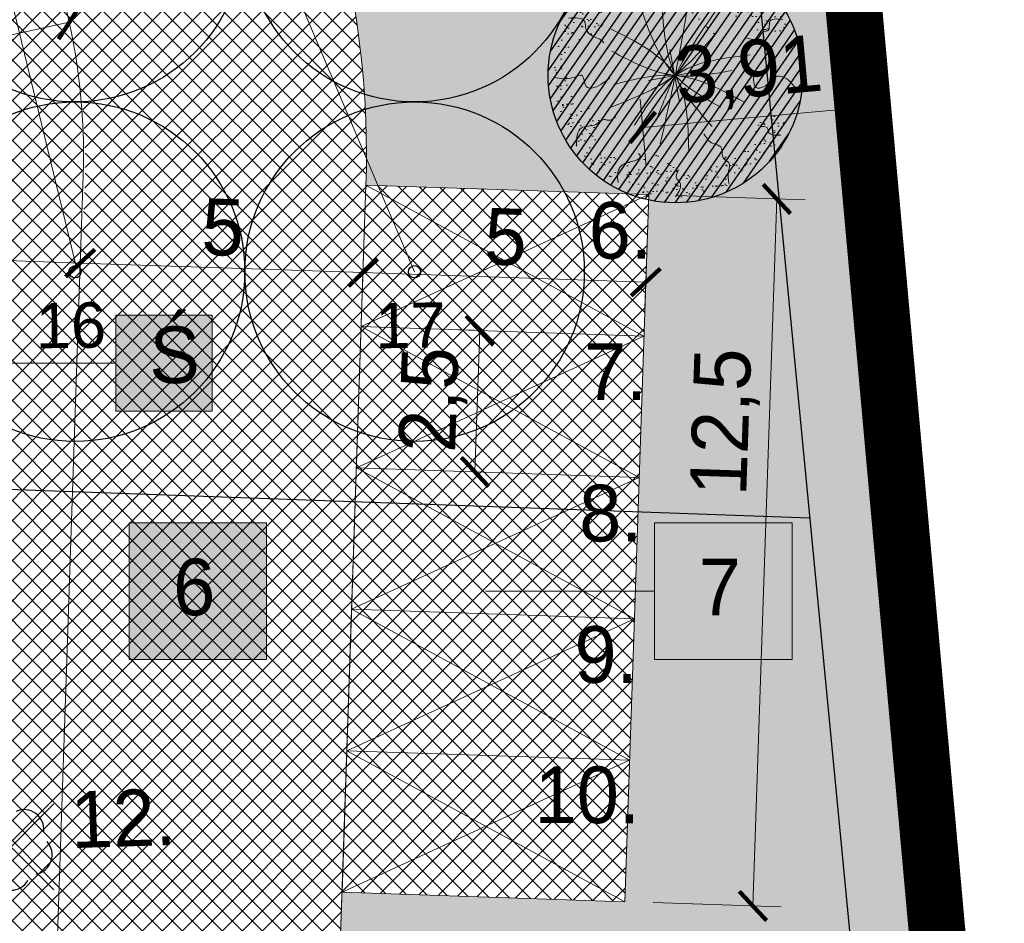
# Model space of a CAD drawing. Extents: x 40810 to 6568062, y -66833 to 5647073.
# Tile 25 of 35: x 6567818 to 6567835, y 5646965 to 5646981. Entities that reach past the tile are written whole.
import ezdxf

# ---------------------------------------------------------------- set-up
doc = ezdxf.new("R2010")
doc.units = 0
doc.header["$MEASUREMENT"] = 0
for name, pattern in [('DGN_STYLE_2191', [1, -0.25, 0.5, -0.25]), ('KTJZ01_05', [2, 1.5, -0.5]), ('PZAG_03_05', [9, 4.5, 4.5])]:
    doc.linetypes.add(name, pattern=pattern)
doc.layers.get('0').update_dxf_attribs({"linetype": 'CONTINUOUS'})
doc.layers.get('Defpoints').update_dxf_attribs({"linetype": 'CONTINUOUS'})
for name, color, linetype, lineweight in [('_EKO_DŹ_odwierty', 4, 'CONTINUOUS', 25), ('_Eko_DŹ_odwierty_obszar', 4, 'CONTINUOUS', 25), ('_EKO_DŹ_odwierty_OPIS', 3, 'CONTINUOUS', 15), ('_EKO_DŹ_poziomy', 3, 'CONTINUOUS', 20), ('A_wymiarowanie', 176, 'CONTINUOUS', 9), ('l.widokowa', 140, 'CONTINUOUS', 15), ('szraf1', 8, 'CONTINUOUS', 5), ('wymiarowanie', 176, 'CONTINUOUS', 9)]:
    doc.layers.add(name, color=color, linetype=linetype, lineweight=lineweight)
for name, color, linetype in [('BDOT1', 7, 'CONTINUOUS'), ('EWID', 7, 'CONTINUOUS'), ('P-hatch-taras-zielony', 65, 'CONTINUOUS'), ('PZAG', 7, 'CONTINUOUS'), ('Z-zielen', 62, 'CONTINUOUS'), ('Z-zielen-drzewa', 62, 'CONTINUOUS')]:
    doc.layers.add(name, color=color, linetype=linetype)
doc.layers.add('P-hatch-zielen', color=7, linetype='CONTINUOUS', true_color=0x849724)
doc.styles.add('Arial_1', font='arial.ttf')
doc.styles.get("Standard").update_dxf_attribs({"font": 'GOTHIC.TTF'})
doc.dimstyles.new('Skala 1-50', dxfattribs={"dimtxt": 1, "dimasz": 0.5, "dimexe": 0.5, "dimexo": 0.5, "dimgap": 0.2, "dimtad": 1, "dimtxsty": 'Standard', "dimblk": 'ARCHTICK', "dimcen": 0.5, "dimclrd": 256, "dimclre": 256, "dimadec": 0, "dimazin": 0, "dimtfac": 1, "dimtdec": 1, "dimtmove": 1, "dimatfit": 3, "dimldrblk": 'ARCHTICK', "dimfxl": 1, "dimlwd": -1, "dimlwe": -1, "dimarcsym": 0})
pattern_1 = [(45, (0, 0), (-0.1767766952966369, 0.1767766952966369), []), (135, (0, 0), (-0.1767766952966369, -0.1767766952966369), [])]

# ---------------------------------------------------------------- blocks, each defined once
blk = doc.blocks.new('OBOP02_1')
at = {"layer": 'BDOT1', "color": 7, "linetype": 'Continuous'}
blk.add_circle((4.536559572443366e-09, -2.65572452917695e-09), 0.01, dxfattribs=at)
for centre, radius, start, end in [((-0.4702281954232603, 0.6472135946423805), 0.6999999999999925, 66, 186), ((0.4702282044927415, 0.6472135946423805), 0.6999999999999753, 354.0000000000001, 114), ((-0.7608452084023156, -0.2472135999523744), 0.6999999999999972, 138, 258.0000000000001), ((0.7608452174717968, -0.2472135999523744), 0.6999999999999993, 282, 42.00000000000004), ((4.536559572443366e-09, -0.8000000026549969), 0.6999999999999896, 210, 330.0000000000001)]:
    blk.add_arc(centre, radius, start, end, dxfattribs=at)
blk = doc.blocks.new('_ArchTick')
at = {"color": 0, "linetype": 'ByBlock', "const_width": 0.15}
blk.add_lwpolyline([(-0.5, -0.5), (0.5, 0.5)], dxfattribs=at)
blk = doc.blocks.new('*D208')
at = {"layer": 'Defpoints', "color": 0}
for p in [(6567832.650685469, 5646979.199637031), (6567832.757763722, 5646978.011314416), (6567828.863972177, 5646977.660449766)]:
    blk.add_point(p, dxfattribs=at)
at = {"layer": 'wymiarowanie'}
for p, q in [((6567832.712891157, 5646978.509296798), (6567832.605812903, 5646979.697619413)), ((6567828.819099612, 5646978.158432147), (6567828.712021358, 5646979.346754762)), ((6567828.756893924, 5646978.848772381), (6567832.650685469, 5646979.199637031))]:
    blk.add_line(p, q, dxfattribs=at)
at = {"layer": 'wymiarowanie', "linetype": 'Continuous', "xscale": 0.5, "yscale": 0.5, "zscale": 0.5}
for p, rotation in [((6567832.650685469, 5646979.199637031), 5.148944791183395), ((6567828.756893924, 5646978.848772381), 185.1489447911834)]:
    blk.add_blockref('_ArchTick', p, dxfattribs=dict(at, rotation=rotation))
at = {"layer": 'wymiarowanie', "color": 0, "linetype": 'Continuous', "insert": (6567830.634592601, 5646979.792133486), "char_height": 1, "attachment_point": 5, "rotation": 5.1489447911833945}
blk.add_mtext('3,91', dxfattribs=at)
blk = doc.blocks.new('*D232')
at = {"layer": 'Defpoints', "color": 0}
for p in [(6567813.464604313, 5646966.083186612), (6567823.458762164, 5646965.745685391), (6567823.35104525, 5646962.555949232)]:
    blk.add_point(p, dxfattribs=at)
at = {"layer": 'wymiarowanie'}
for p, q in [((6567813.447729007, 5646965.583471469), (6567813.340012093, 5646962.393735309)), ((6567823.441886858, 5646965.245970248), (6567823.334169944, 5646962.056234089)), ((6567813.356887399, 5646962.893450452), (6567823.35104525, 5646962.555949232))]:
    blk.add_line(p, q, dxfattribs=at)
at = {"layer": 'wymiarowanie', "linetype": 'Continuous', "xscale": 0.5, "yscale": 0.5, "zscale": 0.5}
for p, rotation in [((6567813.356887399, 5646962.893450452), 178.0658650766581), ((6567823.35104525, 5646962.555949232), 358.0658650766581)]:
    blk.add_blockref('_ArchTick', p, dxfattribs=dict(at, rotation=rotation))
at = {"layer": 'wymiarowanie', "color": 0, "linetype": 'Continuous', "insert": (6567818.378440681, 5646963.449439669), "char_height": 1, "attachment_point": 5, "rotation": 358.0658650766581}
blk.add_mtext('10', dxfattribs=at)
blk = doc.blocks.new('*D245')
at = {"layer": 'Defpoints', "color": 0}
for p in [(6567823.814606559, 5646976.283025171), (6567823.782444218, 5646975.330627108), (6567828.779595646, 5646975.16187405)]:
    blk.add_point(p, dxfattribs=at)
at = {"layer": 'wymiarowanie'}
for p, q in [((6567823.799319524, 5646975.830342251), (6567823.831481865, 5646976.782740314)), ((6567828.796470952, 5646975.661589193), (6567828.828633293, 5646976.613987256)), ((6567828.811757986, 5646976.114272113), (6567823.814606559, 5646976.283025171))]:
    blk.add_line(p, q, dxfattribs=at)
at = {"layer": 'wymiarowanie', "linetype": 'Continuous', "xscale": 0.5, "yscale": 0.5, "zscale": 0.5}
for p, rotation in [((6567823.814606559, 5646976.283025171), 178.0658650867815), ((6567828.811757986, 5646976.114272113), 358.0658650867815)]:
    blk.add_blockref('_ArchTick', p, dxfattribs=dict(at, rotation=rotation))
at = {"layer": 'wymiarowanie', "color": 0, "linetype": 'Continuous', "insert": (6567826.337232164, 5646976.910819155), "char_height": 1, "attachment_point": 5, "rotation": 358.0658650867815}
blk.add_mtext('5', dxfattribs=at)
blk = doc.blocks.new('*D246')
at = {"layer": 'Defpoints', "color": 0}
for p in [(6567818.817455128, 5646976.451778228), (6567823.782444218, 5646975.330627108), (6567818.75398675, 5646974.572339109)]:
    blk.add_point(p, dxfattribs=at)
at = {"layer": 'wymiarowanie'}
for p, q in [((6567818.770862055, 5646975.072054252), (6567818.834330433, 5646976.951493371)), ((6567823.799319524, 5646975.830342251), (6567823.831481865, 5646976.782740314)), ((6567823.814606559, 5646976.283025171), (6567818.817455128, 5646976.451778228))]:
    blk.add_line(p, q, dxfattribs=at)
at = {"layer": 'wymiarowanie', "linetype": 'Continuous', "xscale": 0.5, "yscale": 0.5, "zscale": 0.5}
for p, rotation in [((6567818.817455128, 5646976.451778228), 178.0658650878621), ((6567823.814606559, 5646976.283025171), 358.0658650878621)]:
    blk.add_blockref('_ArchTick', p, dxfattribs=dict(at, rotation=rotation))
at = {"layer": 'wymiarowanie', "color": 0, "linetype": 'Continuous', "insert": (6567821.340080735, 5646977.079572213), "char_height": 1, "attachment_point": 5, "rotation": 358.0658650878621}
blk.add_mtext('5', dxfattribs=at)
blk = doc.blocks.new('*D247')
at = {"layer": 'Defpoints', "color": 0}
for p in [(6567817.318309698, 5646976.502404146), (6567818.75398675, 5646974.572339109), (6567817.246162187, 5646974.365956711)]:
    blk.add_point(p, dxfattribs=at)
at = {"layer": 'wymiarowanie'}
for p, q in [((6567817.263037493, 5646974.865671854), (6567817.335185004, 5646977.002119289)), ((6567818.770862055, 5646975.072054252), (6567818.834330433, 5646976.951493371)), ((6567818.817455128, 5646976.451778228), (6567817.318309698, 5646976.502404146))]:
    blk.add_line(p, q, dxfattribs=at)
at = {"layer": 'wymiarowanie', "linetype": 'Continuous', "xscale": 0.5, "yscale": 0.5, "zscale": 0.5}
for p, rotation in [((6567817.318309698, 5646976.502404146), 178.0658650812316), ((6567818.817455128, 5646976.451778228), 358.0658650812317)]:
    blk.add_blockref('_ArchTick', p, dxfattribs=dict(at, rotation=rotation))
at = {"layer": 'wymiarowanie', "color": 0, "linetype": 'Continuous', "insert": (6567816.266811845, 5646977.296809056), "char_height": 1, "attachment_point": 5, "rotation": 358.06586508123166}
blk.add_mtext('1,5', dxfattribs=at)
blk = doc.blocks.new('*D276')
at = {"layer": 'Defpoints', "color": 0}
for p in [(6567818.62497597, 5646980.705480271), (6567807.875936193, 5646978.369213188)]:
    blk.add_point(p, dxfattribs=at)
at = {"layer": 'wymiarowanie'}
blk.add_line((6567815.3576824, 5646979.995345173), (6567818.62497597, 5646980.705480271), dxfattribs=at)
at = {"layer": 'wymiarowanie', "linetype": 'Continuous', "xscale": 0.5, "yscale": 0.5, "zscale": 0.5, "rotation": 12.26232707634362}
blk.add_blockref('_ArchTick', (6567818.62497597, 5646980.705480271), dxfattribs=at)
at = {"layer": 'wymiarowanie', "color": 0, "linetype": 'Continuous', "insert": (6567816.354064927, 5646980.928248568), "char_height": 1, "attachment_point": 5, "rotation": 12.262327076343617}
blk.add_mtext('R11', dxfattribs=at)
blk = doc.blocks.new('*D298')
at = {"layer": 'Defpoints', "color": 0}
for p in [(6567828.863972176, 5646977.660449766), (6567828.442089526, 5646965.167571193), (6567830.706025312, 5646965.091118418)]:
    blk.add_point(p, dxfattribs=at)
at = {"layer": 'wymiarowanie'}
for p, q in [((6567829.363687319, 5646977.643574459), (6567831.627623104, 5646977.567121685)), ((6567831.127907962, 5646977.583996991), (6567830.706025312, 5646965.091118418)), ((6567828.941804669, 5646965.150695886), (6567831.205740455, 5646965.074243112))]:
    blk.add_line(p, q, dxfattribs=at)
at = {"layer": 'wymiarowanie', "linetype": 'Continuous', "xscale": 0.5, "yscale": 0.5, "zscale": 0.5}
for p, rotation in [((6567831.127907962, 5646977.583996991), 88.06586506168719), ((6567830.706025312, 5646965.091118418), 268.0658650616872)]:
    blk.add_blockref('_ArchTick', p, dxfattribs=dict(at, rotation=rotation))
at = {"layer": 'wymiarowanie', "color": 0, "linetype": 'Continuous', "insert": (6567830.223312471, 5646973.642141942), "char_height": 1, "attachment_point": 5, "rotation": 88.06586506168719}
blk.add_mtext('12,5', dxfattribs=at)
blk = doc.blocks.new('*D305')
at = {"layer": 'Defpoints', "color": 0}
for p in [(6567826.281019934, 5646975.246250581), (6567825.79371029, 5646972.761281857), (6567826.196643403, 5646972.747674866)]:
    blk.add_point(p, dxfattribs=at)
at = {"layer": 'wymiarowanie'}
for p, q in [((6567825.781304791, 5646975.263125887), (6567825.378371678, 5646975.276732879)), ((6567825.878086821, 5646975.259857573), (6567825.79371029, 5646972.761281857)), ((6567825.69692826, 5646972.764550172), (6567825.293995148, 5646972.778157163))]:
    blk.add_line(p, q, dxfattribs=at)
at = {"layer": 'wymiarowanie', "linetype": 'Continuous', "xscale": 0.5, "yscale": 0.5, "zscale": 0.5}
for p, rotation in [((6567825.878086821, 5646975.259857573), 88.06586504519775), ((6567825.79371029, 5646972.761281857), 268.0658650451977)]:
    blk.add_blockref('_ArchTick', p, dxfattribs=dict(at, rotation=rotation))
at = {"layer": 'wymiarowanie', "color": 0, "linetype": 'Continuous', "insert": (6567825.065297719, 5646974.036592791), "char_height": 1, "attachment_point": 5, "rotation": 88.06586504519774}
blk.add_mtext('2,5', dxfattribs=at)
blk = doc.blocks.new('A$C6C6A0645')
at = {"layer": 'P-hatch-taras-zielony', "lineweight": 5}
h = blk.add_hatch(dxfattribs=at)
h.set_pattern_fill('AR-SAND', color=129, scale=0.005211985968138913, angle=-78.11946695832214, style=0)
h.set_pattern_definition([(319.3805330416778, (-238.6443200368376, 102.3054320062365), (0.2479005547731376, 0.06067476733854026), [0, -0.2012243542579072, 0, -0.2250535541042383, 0, -0.2151247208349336]), (289.3805330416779, (-238.6443200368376, 102.3054320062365), (0.4138390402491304, -0.1523567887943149), [0, -0.1085552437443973, 0, -0.1813666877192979, 0, -0.06950183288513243]), (249.3805330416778, (-238.6778427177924, 102.4647768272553), (0.08560653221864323, -0.4032787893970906), [0, -0.0661922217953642, 0, -0.2382919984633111, 0, -0.3111034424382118]), (239.3805330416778, (-238.6778427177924, 102.4647768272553), (0.1956311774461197, -0.3655194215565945), [0, -0.0330961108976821, 0, -0.1562136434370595, 0, -0.1787189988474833])])
edge = h.paths.add_edge_path()
edge.add_spline(control_points=[(4.344609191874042, 2.29854024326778), (4.239852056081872, 2.299579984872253), (4.135094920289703, 2.300619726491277), (4.007555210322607, 2.265408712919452)], knot_values=[0, 0, 0, 0, 0.200901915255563, 0.200901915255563, 0.200901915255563, 0.200901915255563], degree=3, periodic=0)
edge.add_spline(control_points=[(4.007555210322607, 2.265408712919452), (3.990323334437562, 2.211900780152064), (3.902117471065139, 1.955435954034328), (3.857649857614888, 1.664367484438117), (3.389467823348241, 1.501675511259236), (3.544837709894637, 1.217970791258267), (3.397926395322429, 1.00621705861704), (3.254534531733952, 0.8968923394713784), (3.206195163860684, 0.866667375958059)], knot_values=[2.339544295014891, 2.339544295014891, 2.339544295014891, 2.339544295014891, 2.415302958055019, 2.701715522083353, 2.916319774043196, 2.98729484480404, 3.189753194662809, 3.286634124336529, 3.286634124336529, 3.286634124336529, 3.286634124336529], degree=3, periodic=0)
edge.add_spline(control_points=[(3.206195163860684, 0.866667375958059), (3.244670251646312, 0.8505992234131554), (3.332221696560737, 0.841808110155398), (3.359790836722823, 0.6868656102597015), (3.581782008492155, 0.8117058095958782), (3.606123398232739, 0.638193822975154), (3.62115894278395, 0.5310164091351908)], knot_values=[0, 0, 0, 0, 0.07398957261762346, 0.1244443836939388, 0.2101415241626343, 0.3486032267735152, 0.3486032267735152, 0.3486032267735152, 0.3486032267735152], degree=3, periodic=0)
edge.add_arc((2.172421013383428, 2.155803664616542), 2.17687280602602, 311.7217208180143, 3.759555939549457)
edge = h.paths.add_edge_path()
edge.add_spline(control_points=[(3.62115894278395, 0.5310164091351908), (3.606123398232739, 0.638193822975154), (3.581782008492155, 0.8117058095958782), (3.359790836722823, 0.6868656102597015), (3.332221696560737, 0.841808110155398), (3.244670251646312, 0.8505992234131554), (3.206195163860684, 0.866667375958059)], knot_values=[0, 0, 0, 0, 0.1384617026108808, 0.2241588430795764, 0.2746136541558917, 0.3486032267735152, 0.3486032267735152, 0.3486032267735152, 0.3486032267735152], degree=3, periodic=0)
edge.add_spline(control_points=[(3.206195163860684, 0.866667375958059), (3.102421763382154, 0.8017813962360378), (2.819681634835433, 0.6986057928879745), (2.521411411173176, 0.6628694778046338), (2.348075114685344, 0.5936557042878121)], knot_values=[3.286634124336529, 3.286634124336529, 3.286634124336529, 3.286634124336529, 3.494614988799, 3.808546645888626, 3.808546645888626, 3.808546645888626, 3.808546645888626], degree=3, periodic=0)
edge.add_spline(control_points=[(2.348075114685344, 0.593655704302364), (2.385904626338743, 0.5401912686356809), (2.488663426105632, 0.4539958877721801), (2.617950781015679, 0.4051685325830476), (2.642215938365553, 0.1977856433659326), (2.544941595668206, 0.083040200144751), (2.474543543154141, -1.797525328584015e-06)], knot_values=[0, 0, 0, 0, 0.1059121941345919, 0.1660643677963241, 0.2352088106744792, 0.4163213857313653, 0.4163213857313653, 0.4163213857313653, 0.4163213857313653], degree=3, periodic=0)
edge.add_arc((2.172421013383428, 2.155803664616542), 2.17687280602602, 277.9776847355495, 281.8805330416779)
edge.add_arc((2.172421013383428, 2.155803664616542), 2.17687280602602, 281.8805330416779, 311.7217208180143)
edge = h.paths.add_edge_path()
edge.add_spline(control_points=[(2.474543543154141, -1.797525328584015e-06), (2.544941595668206, 0.083040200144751), (2.642215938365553, 0.1977856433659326), (2.617950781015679, 0.4051685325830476), (2.488663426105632, 0.4539958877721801), (2.385904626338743, 0.5401912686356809), (2.348075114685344, 0.593655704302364)], knot_values=[0, 0, 0, 0, 0.1811125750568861, 0.2502570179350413, 0.3104091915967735, 0.4163213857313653, 0.4163213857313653, 0.4163213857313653, 0.4163213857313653], degree=3, periodic=0)
edge.add_spline(control_points=[(2.348075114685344, 0.5936557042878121), (2.32882449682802, 0.5859688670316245), (2.188643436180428, 0.5254727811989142), (1.975819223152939, 0.3725573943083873), (1.672758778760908, 0.5380361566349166), (1.417404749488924, 0.4748820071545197), (1.114230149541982, 0.5836629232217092), (1.0859333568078, 0.8247965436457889), (1.015688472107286, 0.9601815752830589), (0.9996707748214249, 0.9856008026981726)], knot_values=[3.808546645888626, 3.808546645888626, 3.808546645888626, 3.808546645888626, 3.843411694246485, 4.063422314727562, 4.209397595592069, 4.38226876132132, 4.507522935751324, 4.708265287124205, 4.758263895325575, 4.758263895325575, 4.758263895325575, 4.758263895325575], degree=3, periodic=0)
edge.add_spline(control_points=[(0.9996707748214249, 0.9856008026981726), (0.9742235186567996, 0.9753467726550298), (0.9176547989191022, 0.9430040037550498), (0.9120265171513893, 0.8002119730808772), (0.7032821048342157, 0.8205952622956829), (0.5892920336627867, 0.7708249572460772), (0.5188120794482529, 0.7400520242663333)], knot_values=[0, 0, 0, 0, 0.04391697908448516, 0.1088246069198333, 0.1938589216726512, 0.331601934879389, 0.331601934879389, 0.331601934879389, 0.331601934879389], degree=3, periodic=0)
edge.add_arc((2.172421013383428, 2.155803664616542), 2.17687280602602, 220.5687720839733, 277.9776847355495)
edge = h.paths.add_edge_path()
edge.add_spline(control_points=[(0.5188120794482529, 0.7400520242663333), (0.5892920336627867, 0.7708249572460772), (0.7032821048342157, 0.8205952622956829), (0.9120265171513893, 0.8002119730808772), (0.9176547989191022, 0.9430040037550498), (0.9742235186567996, 0.9753467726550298), (0.9996707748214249, 0.9856008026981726)], knot_values=[0, 0, 0, 0, 0.1377430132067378, 0.2227773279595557, 0.2876849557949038, 0.331601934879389, 0.331601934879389, 0.331601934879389, 0.331601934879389], degree=3, periodic=0)
edge.add_spline(control_points=[(0.9996707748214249, 0.9856008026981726), (0.9522939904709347, 1.060785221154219), (0.8401889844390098, 1.166715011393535), (0.4258883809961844, 1.22098185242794), (0.5541829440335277, 1.795720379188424), (0.7973674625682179, 2.150314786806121), (0.6487057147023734, 2.298346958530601), (0.6047653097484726, 2.378675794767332), (0.5927916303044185, 2.405354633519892)], knot_values=[4.758263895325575, 4.758263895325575, 4.758263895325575, 4.758263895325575, 4.90614865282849, 5.013450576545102, 5.410854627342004, 5.57422102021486, 5.679343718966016, 5.729666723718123, 5.729666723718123, 5.729666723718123, 5.729666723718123], degree=3, periodic=0)
edge.add_spline(control_points=[(0.5927916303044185, 2.405354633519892), (0.5279954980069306, 2.419452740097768), (0.4049234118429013, 2.804828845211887), (0.1760691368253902, 2.721808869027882), (0.05948458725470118, 2.679516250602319)], knot_values=[0, 0, 0, 0, 0.1786739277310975, 0.3642147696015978, 0.3642147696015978, 0.3642147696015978, 0.3642147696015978], degree=3, periodic=0)
edge.add_arc((2.172421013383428, 2.155803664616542), 2.17687280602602, 166.0792107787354, 220.5687720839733)
edge = h.paths.add_edge_path()
edge.add_spline(control_points=[(0.05948458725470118, 2.679516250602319), (0.1760691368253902, 2.721808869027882), (0.4049234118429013, 2.804828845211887), (0.5279954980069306, 2.419452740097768), (0.5927916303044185, 2.405354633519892)], knot_values=[0, 0, 0, 0, 0.1855408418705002, 0.3642147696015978, 0.3642147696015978, 0.3642147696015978, 0.3642147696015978], degree=3, periodic=0)
edge.add_spline(control_points=[(0.5927916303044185, 2.405354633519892), (0.5475404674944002, 2.506179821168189), (0.520392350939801, 2.735122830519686), (0.441939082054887, 3.030537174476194), (0.5960681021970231, 3.267545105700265), (0.7955748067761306, 3.256964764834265), (0.9753814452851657, 3.238068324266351), (1.050632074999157, 3.259132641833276)], knot_values=[5.729666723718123, 5.729666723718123, 5.729666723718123, 5.729666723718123, 5.919848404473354, 6.123889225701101, 6.239569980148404, 6.332677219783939, 6.468282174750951, 6.468282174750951, 6.468282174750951, 6.468282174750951], degree=3, periodic=0)
edge.add_spline(control_points=[(1.050632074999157, 3.259132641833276), (1.025965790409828, 3.280392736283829), (0.9168468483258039, 3.340718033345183), (0.8898117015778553, 3.651706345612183), (0.6468690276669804, 3.594827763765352), (0.511674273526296, 3.563175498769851)], knot_values=[0, 0, 0, 0, 0.05586705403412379, 0.2107448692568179, 0.4050750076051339, 0.4050750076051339, 0.4050750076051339, 0.4050750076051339], degree=3, periodic=0)
edge.add_arc((2.172421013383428, 2.155803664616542), 2.17687280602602, 139.7209533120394, 166.0792107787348)
edge = h.paths.add_edge_path()
edge.add_spline(control_points=[(1.050632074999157, 3.259132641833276), (1.093099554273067, 3.271020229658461), (1.15452384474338, 3.312936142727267), (1.148685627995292, 3.428868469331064), (1.279244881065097, 3.534028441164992), (1.217834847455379, 3.708823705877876), (1.294213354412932, 3.789966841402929), (1.390235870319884, 3.89197941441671), (1.507700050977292, 3.967194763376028), (1.640013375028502, 4.023090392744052)], knot_values=[6.468282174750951, 6.468282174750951, 6.468282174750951, 6.468282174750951, 6.544810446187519, 6.613006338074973, 6.632622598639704, 6.825048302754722, 6.825048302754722, 6.825048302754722, 7.066964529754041, 7.066964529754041, 7.066964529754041, 7.066964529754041], degree=3, periodic=0)
edge.add_spline(control_points=[(1.640013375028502, 4.023090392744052), (1.614912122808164, 4.100765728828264), (1.610454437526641, 4.179229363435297), (1.605996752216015, 4.25769299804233)], knot_values=[0, 0, 0, 0, 0.1391398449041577, 0.1391398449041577, 0.1391398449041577, 0.1391398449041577], degree=3, periodic=0)
edge.add_arc((2.172421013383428, 2.155803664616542), 2.17687280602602, 105.0819831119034, 139.7209533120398)
edge.add_spline(control_points=[(0.511674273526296, 3.563175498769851), (0.6468690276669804, 3.594827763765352), (0.8898117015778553, 3.651706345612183), (0.9168468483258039, 3.340718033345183), (1.025965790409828, 3.280392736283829), (1.050632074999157, 3.259132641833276)], knot_values=[0, 0, 0, 0, 0.1943301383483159, 0.3492079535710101, 0.4050750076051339, 0.4050750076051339, 0.4050750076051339, 0.4050750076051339], degree=3, periodic=0)
edge = h.paths.add_edge_path()
edge.add_spline(control_points=[(2.5028215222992, 3.793813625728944), (2.503699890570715, 3.796582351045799), (2.520050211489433, 3.845408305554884), (2.577435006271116, 3.926177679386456), (2.791773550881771, 3.968090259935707), (2.737982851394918, 4.143432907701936), (2.699823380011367, 4.267822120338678)], knot_values=[0, 0, 0, 0, 0.004969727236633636, 0.08801389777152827, 0.1589231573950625, 0.3320291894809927, 0.3320291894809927, 0.3320291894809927, 0.3320291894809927], degree=3, periodic=0)
edge.add_arc((2.172421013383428, 2.155803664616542), 2.17687280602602, 75.97913453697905, 101.8805330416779)
edge.add_arc((2.172421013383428, 2.155803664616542), 2.17687280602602, 101.8805330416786, 105.081983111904)
edge.add_spline(control_points=[(1.605996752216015, 4.25769299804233), (1.610454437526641, 4.179229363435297), (1.614912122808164, 4.100765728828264), (1.640013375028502, 4.023090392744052)], knot_values=[0, 0, 0, 0, 0.1391398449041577, 0.1391398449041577, 0.1391398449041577, 0.1391398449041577], degree=3, periodic=0)
edge.add_spline(control_points=[(1.640013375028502, 4.023090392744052), (1.692114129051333, 4.045100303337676), (1.885445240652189, 4.11267102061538), (2.182437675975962, 4.161193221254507), (2.385491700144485, 3.973029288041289), (2.465107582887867, 3.845577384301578), (2.5028215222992, 3.793813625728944)], knot_values=[0.2419162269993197, 0.2419162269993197, 0.2419162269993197, 0.2419162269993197, 0.3371750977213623, 0.5804352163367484, 0.7045318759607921, 0.8060522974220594, 0.8060522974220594, 0.8060522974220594, 0.8060522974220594], degree=3, periodic=0)
edge = h.paths.add_edge_path()
edge.add_spline(control_points=[(2.5028215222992, 3.793813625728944), (2.559871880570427, 3.715509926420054), (2.704306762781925, 3.561311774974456), (3.152077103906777, 3.833307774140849), (3.174217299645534, 3.231579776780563), (3.728070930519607, 3.461884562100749), (3.615544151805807, 3.030110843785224), (3.646848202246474, 2.858711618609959)], knot_values=[0.8060522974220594, 0.8060522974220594, 0.8060522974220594, 0.8060522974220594, 0.9596235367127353, 1.167461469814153, 1.394900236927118, 1.562469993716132, 1.836610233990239, 1.836610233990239, 1.836610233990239, 1.836610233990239], degree=3, periodic=0)
edge.add_spline(control_points=[(3.646848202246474, 2.858711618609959), (3.716127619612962, 2.863654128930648), (3.806845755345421, 2.883676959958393), (3.873964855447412, 3.0771613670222), (4.015593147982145, 3.099605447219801), (4.125575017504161, 3.117034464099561)], knot_values=[0, 0, 0, 0, 0.1067282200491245, 0.1557493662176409, 0.3261141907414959, 0.3261141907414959, 0.3261141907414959, 0.3261141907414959], degree=3, periodic=0)
edge.add_arc((2.172421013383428, 2.155803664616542), 2.17687280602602, 26.20377578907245, 75.97913453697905)
edge.add_spline(control_points=[(2.699823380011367, 4.267822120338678), (2.737982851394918, 4.143432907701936), (2.791773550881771, 3.968090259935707), (2.577435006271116, 3.926177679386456), (2.520050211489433, 3.845408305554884), (2.503699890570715, 3.796582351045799), (2.5028215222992, 3.793813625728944)], knot_values=[0, 0, 0, 0, 0.1731060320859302, 0.2440152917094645, 0.3270594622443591, 0.3320291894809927, 0.3320291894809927, 0.3320291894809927, 0.3320291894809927], degree=3, periodic=0)
edge = h.paths.add_edge_path()
edge.add_spline(control_points=[(3.646848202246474, 2.858711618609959), (3.65595329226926, 2.808858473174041), (3.712418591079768, 2.67559544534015), (4.137935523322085, 2.736935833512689), (4.063967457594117, 2.440578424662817), (4.007555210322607, 2.265408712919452)], knot_values=[1.836610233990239, 1.836610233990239, 1.836610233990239, 1.836610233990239, 1.916346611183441, 2.091532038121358, 2.339544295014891, 2.339544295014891, 2.339544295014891, 2.339544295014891], degree=3, periodic=0)
edge.add_spline(control_points=[(4.007555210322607, 2.265408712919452), (4.135094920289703, 2.300619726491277), (4.239852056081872, 2.299579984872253), (4.344609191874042, 2.29854024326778)], knot_values=[0, 0, 0, 0, 0.200901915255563, 0.200901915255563, 0.200901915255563, 0.200901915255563], degree=3, periodic=0)
edge.add_arc((2.172421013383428, 2.155803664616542), 2.17687280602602, 3.759555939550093, 26.20377578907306)
edge.add_spline(control_points=[(4.125575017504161, 3.117034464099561), (4.015593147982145, 3.099605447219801), (3.873964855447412, 3.0771613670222), (3.806845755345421, 2.883676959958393), (3.716127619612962, 2.863654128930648), (3.646848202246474, 2.858711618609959)], knot_values=[0, 0, 0, 0, 0.170364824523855, 0.2193859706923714, 0.3261141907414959, 0.3261141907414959, 0.3261141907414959, 0.3261141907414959], degree=3, periodic=0)
at = {"layer": 'P-hatch-taras-zielony', "color": 129, "lineweight": 5}
for points in [[(1.605996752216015, 4.25769299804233), (1.702382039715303, 3.897504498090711), (1.763254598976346, 3.787553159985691), (1.592532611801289, 3.657209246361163), (1.727594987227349, 3.374008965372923), (1.840778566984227, 3.284506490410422)], [(2.699823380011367, 4.267822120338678), (2.70675252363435, 3.96715988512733), (2.594998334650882, 3.915319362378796), (2.505595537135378, 3.802083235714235), (2.462323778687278, 3.60412293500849), (2.428560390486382, 3.540362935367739)], [(3.559174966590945, 3.833805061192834), (3.521383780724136, 3.638069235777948), (3.429603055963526, 3.580988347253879), (3.339723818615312, 3.514865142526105)], [(0.511674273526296, 3.563175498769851), (0.8492417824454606, 3.557493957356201), (0.9747922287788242, 3.319507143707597), (1.066100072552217, 3.24428718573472), (1.097487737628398, 3.184791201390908), (1.099866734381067, 3.128634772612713), (1.191650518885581, 3.006300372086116)], [(2.698190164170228, 3.47705043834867), (2.172421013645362, 2.155803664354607), (0.9234619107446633, 1.590109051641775)], [(2.511589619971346, 1.191924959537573), (2.172421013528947, 2.155803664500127), (2.314429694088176, 3.365266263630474)], [(1.745541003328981, 3.184966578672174), (2.172421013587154, 2.15580366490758), (2.015824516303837, 0.8378618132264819)], [(1.318621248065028, 3.16521219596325), (2.170963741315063, 2.166610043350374), (3.107444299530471, 1.625022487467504)], [(3.193485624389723, 3.050884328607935), (2.172421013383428, 2.155803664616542), (1.82179135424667, 1.221969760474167)], [(4.125575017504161, 3.117034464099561), (3.853807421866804, 2.999789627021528), (3.812911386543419, 2.925085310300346), (3.572756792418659, 2.855677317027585)], [(0.05948458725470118, 2.679516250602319), (0.3817860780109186, 2.684837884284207), (0.6271773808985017, 2.415404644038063), (0.6576118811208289, 2.450135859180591)], [(3.279342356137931, 2.680634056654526), (2.172421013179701, 2.155803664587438), (1.449906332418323, 1.285375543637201)], [(1.133199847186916, 2.643635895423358), (2.172421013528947, 2.155803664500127), (2.862310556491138, 0.9404010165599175)], [(4.344609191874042, 2.29854024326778), (3.937517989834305, 2.243086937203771), (3.82909161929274, 2.220276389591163), (3.831468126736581, 2.343532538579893)], [(0.9163193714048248, 2.117406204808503), (2.172421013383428, 2.155803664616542), (3.474118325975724, 2.245624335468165)], [(3.479091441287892, 1.731158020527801), (2.172421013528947, 2.155803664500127), (1.294858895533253, 2.291470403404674)], [(0.063364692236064, 1.616677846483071), (0.3347249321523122, 1.607893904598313), (0.3865587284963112, 1.675455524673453), (0.5458697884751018, 1.680642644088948)], [(4.20520868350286, 1.376990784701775), (3.933252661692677, 1.411217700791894), (3.901388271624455, 1.51782796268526), (3.684536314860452, 1.472207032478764), (3.647441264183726, 1.558832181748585)], [(0.5188120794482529, 0.7400520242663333), (0.7484710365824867, 0.8073096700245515), (0.8930390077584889, 0.837723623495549), (0.9372642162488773, 0.9414553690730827), (1.131764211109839, 1.048474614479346), (1.157441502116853, 1.195518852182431), (1.283935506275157, 1.401544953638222)], [(3.62115894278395, 0.5310164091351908), (3.516201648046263, 0.7474648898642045), (3.367828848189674, 0.7351365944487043), (3.323601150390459, 0.8108174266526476), (3.187115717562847, 0.8765330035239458), (3.141458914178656, 1.09355547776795)], [(2.474543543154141, -1.797525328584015e-06), (2.624544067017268, 0.2765949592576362), (2.599813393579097, 0.3941483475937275), (2.512310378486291, 0.451282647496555), (2.319706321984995, 0.6940489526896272), (2.516108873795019, 0.7920246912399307)], [(1.601705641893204, 0.05507541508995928), (1.573093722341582, 0.2064773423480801), (1.603052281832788, 0.2883230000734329), (1.655362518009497, 0.3087716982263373), (1.66677422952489, 0.4339286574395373)]]:
    blk.add_spline(points, degree=3, dxfattribs=at)
blk = doc.blocks.new('A$C08a30843')
at = {"layer": 'P-hatch-zielen', "true_color": 0x598c2b, "transparency": 33554559}
h = blk.add_hatch(dxfattribs=at)
h.set_pattern_fill('ANSI31', color=77, scale=4.999999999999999, angle=8.453181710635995)
h.set_pattern_definition([(53.453181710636, (111784.2425639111, 9785.73925920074), (-12.75350736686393, 9.45323621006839), [])])
edge = h.paths.add_edge_path()
edge.add_arc((0.431200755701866, 0.06408321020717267), 225.0000000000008, 0, 360)
at = {"color": 7, "lineweight": 15}
for p, q in [((-7.757152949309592, 46.58140054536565), (6.124366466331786, -46.82405842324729)), ((-47.51912287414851, -7.062088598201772), (45.88633637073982, 6.819430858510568))]:
    blk.add_line(p, q, dxfattribs=at)
at = {"color": 77, "true_color": 0x598c2b}
blk.add_circle((0.431200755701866, 0.06408321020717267), 225.0000000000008, dxfattribs=at)
at = {"layer": 'Z-zielen', "extrusion": (-0.04949115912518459, -0.004600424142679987, 0.9987639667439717), "xscale": 98.55591359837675, "yscale": 98.55591359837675, "zscale": 98.55591359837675, "rotation": 158.5946450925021}
blk.add_blockref('A$C6C6A0645', (276.8791819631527, 119.6710239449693), dxfattribs=at)

msp = doc.modelspace()

# ---------------------------------------------------------------- hatches: boundary and pattern name
at = {"layer": 'szraf1', "true_color": 0xc7c8ca}
h = msp.add_hatch(dxfattribs=at)
h.set_pattern_fill('ANSI37', color=9, scale=2, style=0)
h.set_pattern_definition(pattern_1)
h.paths.add_polyline_path([(6567823.290277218, 5646949.789298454), (6567823.249822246, 5646947.075506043), (6567815.664571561, 5646947.380083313, 0.1966573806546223), (6567818.004233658, 5646952.370491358), (6567818.831690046, 5646976.873305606, 0.1608154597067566), (6567817.350105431, 5646983.958499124), (6567809.203317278, 5646997.767785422, 0.2654325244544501), (6567799.729148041, 5647003.178499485), (6567753.06303861, 5647002.389708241, 0.2081719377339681), (6567747.979839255, 5647000.074529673), (6567747.209997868, 5647008.789999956), (6567747.350053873, 5647008.792367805, 0.1638587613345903), (6567751.584473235, 5647007.366387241), (6567799.729148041, 5647008.178499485, -0.2744804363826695), (6567813.50975784, 5647000.308369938), (6567821.656545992, 5646986.49908364, -0.14264435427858), (6567823.866820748, 5646977.829202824), (6567822.996147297, 5646952.046635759, 0.08184528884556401)])
at = {"layer": 'szraf1', "linetype": 'Continuous'}
h = msp.add_hatch(dxfattribs=at)
h.set_pattern_fill('ANSI37', color=40, scale=2, style=0)
h.set_pattern_definition(pattern_1)
h.paths.add_polyline_path([(6567813.016186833, 5646947.486426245), (6567815.626365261, 5646947.346295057, 0.2076535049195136), (6567818.004235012, 5646952.370531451), (6567818.869669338, 5646977.997956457, 0.1426443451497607), (6567817.350105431, 5646983.958499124), (6567812.569733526, 5646992.06151138), (6567801.528724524, 5646992.601878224, -0.3950589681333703), (6567800.577751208, 5646993.583748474), (6567800.415611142, 5647003.157058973), (6567796.415598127, 5647003.123956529), (6567796.571625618, 5646993.911553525, -0.4191824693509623), (6567795.571769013, 5646992.894619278), (6567776.232098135, 5646993.83994063), (6567775.170294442, 5646972.144708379), (6567787.446400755, 5646971.543893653), (6567787.304639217, 5646968.64736061), (6567797.092923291, 5646968.168304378), (6567797.23468483, 5646971.06483742), (6567815.62616289, 5646970.164725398, -0.3999617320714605), (6567817.052837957, 5646968.666518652), (6567816.505089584, 5646952.421157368, -0.299344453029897)])
h.paths.add_polyline_path([(6567795.834244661, 5646973.135771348), (6567797.332451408, 5646973.062446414), (6567797.308009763, 5646972.563044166), (6567815.631408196, 5646971.666264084, 0.418656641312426), (6567817.203878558, 5646973.113844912), (6567817.370523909, 5646978.048582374, 0.1426443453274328), (6567816.058173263, 5646983.196323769), (6567812.161408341, 5646989.801570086, 0.2970977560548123), (6567811.150230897, 5646990.629188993), (6567801.519085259, 5646991.100554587, 0.414213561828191), (6567800.471397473, 5646990.150633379), (6567800.448321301, 5646989.679131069), (6567794.594661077, 5646989.965619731), (6567794.666620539, 5646991.435926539), (6567781.462425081, 5646992.082163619), (6567777.656979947, 5646992.268408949), (6567776.741826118, 5646973.569590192), (6567787.519725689, 5646973.042100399), (6567787.537144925, 5646973.529311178), (6567789.041762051, 5646973.455672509), (6567788.876113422, 5646970.072245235), (6567795.668041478, 5646969.739836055)], flags=16)
h = msp.add_hatch(dxfattribs=at)
h.set_pattern_fill('ANSI37', color=8, scale=2, style=0)
h.set_pattern_definition(pattern_1)
h.paths.add_polyline_path([(6567823.444938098, 5646965.336324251), (6567828.442089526, 5646965.167571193), (6567828.863972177, 5646977.660449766), (6567823.866820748, 5646977.829202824)])
at = {"layer": 'wymiarowanie', "linetype": 'Continuous', "true_color": 0xffffff}
for points in [[(6567819.448485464, 5646973.836242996), (6567821.147959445, 5646973.836242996), (6567821.147959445, 5646975.52986898), (6567819.448485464, 5646975.52986898)], [(6567819.679755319, 5646969.444864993), (6567822.107575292, 5646969.444864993), (6567822.107575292, 5646971.864330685), (6567819.679755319, 5646971.864330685)], [(6567828.969225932, 5646969.444864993), (6567831.397045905, 5646969.444864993), (6567831.397045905, 5646971.864330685), (6567828.969225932, 5646971.864330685)]]:
    msp.add_hatch(color=7, dxfattribs=at).paths.add_polyline_path(points)
at = {"layer": 'Z-zielen', "linetype": 'Continuous'}
h = msp.add_hatch(dxfattribs=at)
h.set_pattern_fill('STIPPLE', color=256, style=0)
h.set_pattern_definition([(0, (0.04, 0.02), (0, 1), [0, -1]), (0, (0.36, 0.04), (0, 1), [0, -1]), (0, (0.18, 0.26), (0, 1), [0, -1]), (0, (0.4, 0.42), (0, 1), [0, -1]), (0, (0.14, 0.48), (0, 1), [0, -1]), (0, (0.22, 0.72), (0, 1), [0, -1]), (0, (0.08, 0.9), (0, 1), [0, -1]), (0, (0.4, 0.88), (0, 1), [0, -1]), (0, (0.64, 0.92), (0, 1), [0, -1]), (0, (0.76, 0.68), (0, 1), [0, -1]), (0, (0.96, 0.66), (0, 1), [0, -1]), (0, (0.96, 0.3), (0, 1), [0, -1]), (0, (0.78, 0.18), (0, 1), [0, -1]), (0, (0.5, 0.24), (0, 1), [0, -1]), (0, (0.68, 0.42), (0, 1), [0, -1]), (0, (0.5, 0.6), (0, 1), [0, -1]), (0, (0.92, 0.04), (0, 1), [0, -1])])
h.paths.add_polyline_path([(6567834.600000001, 5646957.495000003), (6567823.191362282, 5646957.827383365), (6567823.444938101, 5646965.336324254), (6567828.442089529, 5646965.167571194), (6567828.863972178, 5646977.660449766), (6567823.866820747, 5646977.829202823, 0.1426547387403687), (6567821.656545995, 5646986.499083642), (6567813.2373845, 5647000.769395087, 0.2607595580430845), (6567799.458200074, 5647008.176205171), (6567751.703012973, 5647007.367391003), (6567753.913369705, 5647007.404827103), (6567751.011241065, 5647008.834453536), (6567829.898409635, 5647009.741269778)])
h.paths.add_polyline_path([(6567821.79, 5646988.53), (6567828.8, 5646988.46), (6567828.94, 5647000.44), (6567821.94, 5647000.52)], flags=16)
h.paths.add_polyline_path([(6567821.940000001, 5647003.02), (6567820.471388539, 5647003.038372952), (6567820.303639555, 5646991.746975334), (6567818.547591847, 5646991.768944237), (6567820.448493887, 5646988.546803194), (6567821.790000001, 5646988.53)], flags=16)
h.paths.add_polyline_path([(6567829.530103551, 5646985.826366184, 0.9999999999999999), (6567825.131237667, 5646985.826366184, 0.9999999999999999)], flags=16)
h.paths.add_polyline_path([(6567821.94, 5647003.02), (6567825.040000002, 5647003.02), (6567825.040000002, 5647000.52), (6567821.94, 5647000.52)], flags=16)
edge = h.paths.add_edge_path()
edge.add_arc((6567747.431800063, 5647001.680976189), 7.111861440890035, 279.14085864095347, 5.919009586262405, ccw=False)
edge.add_line((6567748.561161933, 5646994.662188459), (6567748.005706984, 5647000.103134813))
edge.add_arc((6567753.177665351, 5646995.400115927), 6.990532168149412, 91.00105870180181, 137.7187995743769, ccw=False)
edge.add_line((6567753.055534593, 5647002.389581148), (6567754.503133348, 5647002.41409866))

# ---------------------------------------------------------------- linework, layer by layer
at = {"layer": '_EKO_DŹ_odwierty'}
for centre in [(6567818.72588118, 5646976.29857846), (6567824.72588118, 5646976.29857846)]:
    msp.add_circle(centre, 0.1078126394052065, dxfattribs=at)
at = {"layer": '_Eko_DŹ_odwierty_obszar'}
for centre in [(6567818.72588118, 5646982.29857846), (6567824.72588118, 5646982.29857846), (6567818.72588118, 5646976.29857846), (6567824.72588118, 5646976.29857846)]:
    msp.add_circle(centre, 3, dxfattribs=at)
at = {"layer": '_EKO_DŹ_poziomy'}
for points in [[(6567824.72588118, 5646976.29857846), (6567819.644454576, 5646988.28572044), (6567815.580033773, 5646992.158121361), (6567798.388735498, 5646996.78480178), (6567787.183093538, 5646997.161538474), (6567783.388197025, 5646996.871610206), (6567782.942522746, 5646996.885945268), (6567782.688798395, 5646996.922143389)], [(6567818.754786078, 5646976.345934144), (6567816.331581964, 5646986.308797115), (6567815.382250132, 5646990.823490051), (6567798.366455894, 5646996.281866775), (6567787.25371482, 5646996.655480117), (6567783.45925447, 5646996.365585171), (6567782.948160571, 5646996.382024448), (6567782.661865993, 5646996.42286927)]]:
    msp.add_lwpolyline(points, dxfattribs=at)
at = {"layer": 'EWID', "color": 92, "linetype": 'DGN_STYLE_2191'}
for p, q in [((6567830.442964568, 5647003.700267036), (6567834.602388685, 5646957.540215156)), ((6567834.602388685, 5646957.540215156), (6567830.442964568, 5647003.700267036))]:
    msp.add_line(p, q, dxfattribs=at)
at = {"layer": 'l.widokowa', "color": 5}
for p, q in [((6567818.869669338, 5646977.997956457), (6567818.004235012, 5646952.370531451)), ((6567823.866820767, 5646977.829203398), (6567822.996147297, 5646952.046635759)), ((6567823.866820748, 5646977.829202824), (6567828.863972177, 5646977.660449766)), ((6567828.863972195, 5646977.660450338), (6567828.442089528, 5646965.167571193)), ((6567823.782444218, 5646975.330627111), (6567828.779595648, 5646975.16187405)), ((6567823.698067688, 5646972.832051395), (6567828.695219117, 5646972.663298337)), ((6567823.613691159, 5646970.333475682), (6567828.610842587, 5646970.164722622)), ((6567823.52931463, 5646967.834899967), (6567828.526466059, 5646967.666146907)), ((6567823.4449381, 5646965.336324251), (6567828.442089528, 5646965.167571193))]:
    msp.add_line(p, q, dxfattribs=at)
for radius, start, end in [(16, 358.0658650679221, 30.53847882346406), (11, 358.065865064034, 30.53847882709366)]:
    msp.add_arc((6567807.875936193, 5646978.369213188), radius, start, end, dxfattribs=at)
at = {"layer": 'PZAG', "color": 53, "linetype": 'Continuous'}
msp.add_lwpolyline([(6567825.77, 5647033.63), (6567833.97, 5646948.51)], dxfattribs=at)
at = {"layer": 'PZAG', "color": 191, "linetype": 'PZAG_03_05'}
msp.add_lwpolyline([(6567752.96, 5647032.39), (6567757.87, 5646974.96), (6567757.87, 5646974.59), (6567831.71, 5646971.95)], dxfattribs=at)
at = {"layer": 'wymiarowanie', "color": 7, "linetype": 'Continuous'}
for p, q in [((6567823.866820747, 5646977.829202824), (6567823.4449381, 5646965.336324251)), ((6567823.866820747, 5646977.829202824), (6567828.779595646, 5646975.16187405)), ((6567828.863972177, 5646977.660449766), (6567823.782444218, 5646975.330627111)), ((6567823.782444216, 5646975.330627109), (6567828.695219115, 5646972.663298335)), ((6567828.779595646, 5646975.16187405), (6567823.698067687, 5646972.832051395)), ((6567823.698067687, 5646972.832051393), (6567828.610842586, 5646970.164722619)), ((6567828.695219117, 5646972.663298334), (6567823.613691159, 5646970.333475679)), ((6567828.969225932, 5646970.654597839), (6567825.979756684, 5646970.654597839)), ((6567823.613691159, 5646970.333475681), (6567828.526466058, 5646967.666146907)), ((6567828.610842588, 5646970.164722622), (6567823.52931463, 5646967.834899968)), ((6567823.529314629, 5646967.834899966), (6567828.442089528, 5646965.167571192)), ((6567828.526466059, 5646967.666146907), (6567823.4449381, 5646965.336324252))]:
    msp.add_line(p, q, dxfattribs=at)
at = {"layer": 'wymiarowanie', "color": 1, "linetype": 'Continuous', "lineweight": 30}
for p, q in [((6567816.829342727, 5646966.895648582), (6567818.350639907, 5646965.374351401)), ((6567816.829342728, 5646965.374351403), (6567818.350639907, 5646966.895648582))]:
    msp.add_line(p, q, dxfattribs=at)
at = {"layer": 'wymiarowanie', "color": 30, "linetype": 'KTJZ01_05', "const_width": 1}
msp.add_lwpolyline([(6567786.84, 5647009.460000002), (6567747.210000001, 5647008.789999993), (6567747.783237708, 5647002.30028596), (6567752.41, 5646949.92), (6567823.249822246, 5646947.075506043), (6567823.41, 5646957.820000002), (6567834.6, 5646957.54), (6567830.44, 5647003.7), (6567829.857942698, 5647010.192665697), (6567786.84, 5647009.460000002)], dxfattribs=at)
at = {"layer": 'wymiarowanie', "color": 7, "linetype": 'Continuous'}
for points in [[(6567819.448485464, 5646973.836242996), (6567821.147959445, 5646973.836242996), (6567821.147959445, 5646975.52986898), (6567819.448485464, 5646975.52986898)], [(6567819.679755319, 5646969.444864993), (6567822.107575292, 5646969.444864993), (6567822.107575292, 5646971.864330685), (6567819.679755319, 5646971.864330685)], [(6567828.969225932, 5646969.444864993), (6567831.397045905, 5646969.444864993), (6567831.397045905, 5646971.864330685), (6567828.969225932, 5646971.864330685)]]:
    msp.add_lwpolyline(points, close=True, dxfattribs=at)
msp.add_lwpolyline([(6567819.448485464, 5646974.683055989), (6567817.610220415, 5646974.683055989), (6567816.849234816, 5646973.368725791)], dxfattribs=at)

# ---------------------------------------------------------------- block references
at = {"layer": 'BDOT1', "color": 7, "linetype": 'Continuous', "xscale": 0.5, "yscale": 0.5, "zscale": 0.5}
msp.add_blockref('OBOP02_1', (6567817.59, 5646966.12), dxfattribs=at)
at = {"layer": 'Z-zielen-drzewa', "xscale": 0.01000000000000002, "yscale": 0.01000000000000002, "zscale": 0.01, "rotation": 1.893763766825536}
msp.add_blockref('A$C08a30843', (6567829.33200728, 5646979.765222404, -0.06448066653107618), dxfattribs=at)

# ---------------------------------------------------------------- texts
at = {"layer": '_EKO_DŹ_odwierty_OPIS', "color": 3, "char_height": 0.8, "width": 1.707543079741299, "attachment_point": 1, "rotation": 0.6593400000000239, "style": 'Arial_1'}
for s, insert in [('16', (6567818.026705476, 5646975.744628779)), ('17', (6567824.026705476, 5646975.744628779))]:
    msp.add_mtext(s, dxfattribs=dict(at, insert=insert))
at = {"layer": 'A_wymiarowanie', "color": 5, "linetype": 'ByBlock', "char_height": 0.9999999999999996, "width": 20.30580879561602, "attachment_point": 1, "rotation": 359.8713076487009}
for s, insert in [('{\\fCentury Gothic|b0|i0|c238|p0;6.}', (6567827.805848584, 5646977.531351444)), ('{\\fCentury Gothic|b0|i0|c238|p0;7.}', (6567827.721472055, 5646975.032775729)), ('{\\fCentury Gothic|b0|i0|c238|p0;8.}', (6567827.637095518, 5646972.534200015)), ('{\\fCentury Gothic|b0|i0|c238|p0;9.}', (6567827.552718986, 5646970.035624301)), ('{\\fCentury Gothic|b0|i0|c238|p0;10.}', (6567826.850038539, 5646967.557928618))]:
    msp.add_mtext(s, dxfattribs=dict(at, insert=insert))
at = {"layer": 'A_wymiarowanie', "color": 1, "linetype": 'ByBlock', "insert": (6567818.633246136, 5646967.11261816), "char_height": 0.9999999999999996, "width": 20.30580879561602, "attachment_point": 1, "rotation": 1.8054425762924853}
msp.add_mtext('{\\fCentury Gothic|b0|i0|c238|p0;12.}', dxfattribs=at)
at = {"layer": 'wymiarowanie', "color": 7, "linetype": 'Continuous', "char_height": 1, "width": 2.942493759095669, "attachment_point": 1}
for s, insert in [('Ś', (6567820.039576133, 5646975.331056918)), ('6', (6567820.45960389, 5646971.227542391)), ('7', (6567829.749074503, 5646971.227542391))]:
    msp.add_mtext(s, dxfattribs=dict(at, insert=insert))

# ---------------------------------------------------------------- dimensions: what is measured, and where the dimension line sits
at = {"layer": 'wymiarowanie', "linetype": 'Continuous'}
dim = msp.add_radius_dim(center=(6567807.875936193, 5646978.369213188), mpoint=(6567818.62497597, 5646980.705480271), dimstyle='Skala 1-50', dxfattribs=at)
dim.commit()
dim.dimension.update_dxf_attribs({"geometry": '*D276', "text_midpoint": (6567818.652330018, 5646980.575870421), "dimtype": 164})
at = {"layer": 'wymiarowanie', "color": 7, "linetype": 'Continuous'}
dim = msp.add_aligned_dim(p1=(6567828.863972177, 5646977.660449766), p2=(6567832.757763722, 5646978.011314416), distance=1.1931372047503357, dimstyle='Skala 1-50', dxfattribs=at)
dim.commit()
dim.dimension.update_dxf_attribs({"geometry": '*D208', "text_midpoint": (6567830.634592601, 5646979.792133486)})
at = {"layer": 'wymiarowanie', "linetype": 'Continuous'}
for base, p1, p2, angle, picture, middle, dimtype in [((6567817.318309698, 5646976.502404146), (6567818.75398675, 5646974.572339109), (6567817.246162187, 5646974.365956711), 178.0658650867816, '*D247', (6567816.241213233, 5646976.538777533), 160), ((6567830.706025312, 5646965.091118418), (6567828.863972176, 5646977.660449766), (6567828.442089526, 5646965.167571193), 268.0658650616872, '*D298', (6567830.993913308, 5646973.616118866), 161)]:
    dim = msp.add_linear_dim(base=base, p1=p1, p2=p2, angle=angle, dimstyle='Skala 1-50', dxfattribs=at)
    dim.commit()
    dim.dimension.update_dxf_attribs({"geometry": picture, "text_midpoint": middle, "dimtype": dimtype})
dim = msp.add_linear_dim(base=(6567818.817455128, 5646976.451778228), p1=(6567823.782444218, 5646975.330627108), p2=(6567818.75398675, 5646974.572339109), angle=178.0658650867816, dimstyle='Skala 1-50', dxfattribs=at)
dim.commit()
dim.dimension.update_dxf_attribs({"geometry": '*D246', "text_midpoint": (6567821.340080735, 5646977.079572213)})
for p1, p2, distance, picture, middle in [((6567828.779595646, 5646975.16187405), (6567823.782444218, 5646975.330627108), -0.9529409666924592, '*D245', (6567826.337232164, 5646976.910819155)), ((6567826.281019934, 5646975.246250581), (6567826.196643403, 5646972.747674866), -0.4031627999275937, '*D305', (6567825.065297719, 5646974.036592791)), ((6567813.464604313, 5646966.083186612), (6567823.458762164, 5646965.745685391), -3.1915544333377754, '*D232', (6567818.378440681, 5646963.449439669))]:
    dim = msp.add_aligned_dim(p1=p1, p2=p2, distance=distance, dimstyle='Skala 1-50', dxfattribs=at)
    dim.commit()
    dim.dimension.update_dxf_attribs({"geometry": picture, "text_midpoint": middle})

doc.saveas('drawing.dxf')
